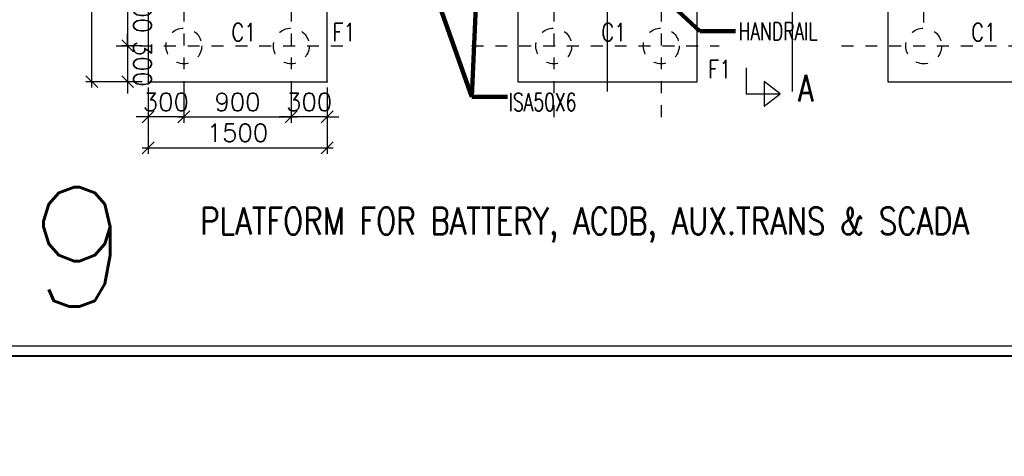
# Model space of a CAD drawing. Header units: inches. Extents: x 727810 to 1461440, y 2714588 to 5435005.
# Tile 28 of 233: x 728277.21 to 728285.46, y 2716067.05 to 2716070.71. Entities that reach past the tile are written whole.
import ezdxf

# ---------------------------------------------------------------- set-up
doc = ezdxf.new("R2010")
doc.units = ezdxf.units.IN
doc.header["$MEASUREMENT"] = 0
doc.linetypes.add('DIVIDEX2', pattern=[2.5, 1, -0.5, 0, -0.5, 0, -0.5])
doc.linetypes.add('HIDDEN', pattern=[0.375, 0.25, -0.125])
doc.layers.add('AM_5', color=3, linetype='Continuous', lineweight=15)
for name, color, linetype in [('DETAILS', 7, 'Continuous'), ('Inverter Room', 7, 'Continuous'), ('Mundra 335', 7, 'Continuous'), ('table number', 51, 'Continuous'), ('TEXT', 147, 'Continuous')]:
    doc.layers.add(name, color=color, linetype=linetype)
doc.styles.add('RANJAN', font='romans.shx', dxfattribs={"width": 0.75})
doc.styles.add('ROMANS', font='ROMANS.shx', dxfattribs={"height": 10})
doc.styles.add('USER2', font='SIMPLEX.SHX')
doc.dimstyles.new('DIM-', dxfattribs={"dimscale": 0, "dimtxt": 0.15, "dimasz": 0.15, "dimexe": 0, "dimexo": 0, "dimgap": 0.15, "dimtad": 1, "dimdec": 0, "dimlfac": 1000, "dimzin": 0, "dimdsep": 46, "dimtxsty": 'ROMANS', "dimblk": 'OBLIQUE', "dimcen": 0, "dimclrd": 6, "dimclre": 6, "dimclrt": 3, "dimadec": 0, "dimazin": 0, "dimtfac": 1, "dimtdec": 0, "dimtmove": 2, "dimatfit": 3, "dimfxl": 1, "dimtolj": 1, "dimtzin": 0, "dimarcsym": 2})
doc.dimstyles.new('ROMANS$0', dxfattribs={"dimscale": 100, "dimtxt": 100, "dimasz": 1, "dimexe": 0.5, "dimexo": 0.5, "dimgap": 0.5, "dimtad": 1, "dimdec": 0, "dimrnd": 5, "dimdsep": 46, "dimtxsty": 'ROMANS', "dimblk": 'OBLIQUE', "dimcen": 1, "dimdle": 0.5, "dimclrd": 6, "dimclre": 6, "dimclrt": 3, "dimadec": 0, "dimazin": 0, "dimtfac": 1, "dimtdec": 0, "dimtix": 1, "dimtmove": 0, "dimatfit": 3, "dimldrblk": 'OBLIQUE', "dimfxl": 1, "dimtolj": 1, "dimtzin": 0, "dimarcsym": 0})

# ---------------------------------------------------------------- blocks, each defined once
blk = doc.blocks.new('_Oblique')
at = {"color": 0, "linetype": 'ByBlock', "lineweight": -2}
blk.add_line((-0.5, -0.5), (0.5, 0.5), dxfattribs=at)
blk = doc.blocks.new('*D76')
at = {"layer": 'Inverter Room', "color": 6, "lineweight": -2, "ltscale": 0.5, "transparency": 16777216}
for p, q in [((2103215.3, -2331215.3), (2103768.5, -2331215.3)), ((2103718.5, -2332765.3), (2103718.5, -2331165.3)), ((2103215.3, -2332715.3), (2103768.5, -2332715.3))]:
    blk.add_line(p, q, dxfattribs=at)
at = {"layer": 'Inverter Room', "color": 0, "ltscale": 0.5, "transparency": 16777216}
for p in [(2103165.3, -2331215.3), (2103718.5, -2331215.3), (2103165.3, -2332715.3)]:
    blk.add_point(p, dxfattribs=at)
at = {"layer": 'Inverter Room', "color": 6, "lineweight": -2, "ltscale": 0.5, "transparency": 16777216, "xscale": 100, "yscale": 100, "zscale": 100}
for p, rotation in [((2103718.5, -2331215.3), 90), ((2103718.5, -2332715.3), 270)]:
    blk.add_blockref('_Oblique', p, dxfattribs=dict(at, rotation=rotation))
at = {"layer": 'Inverter Room', "color": 3, "ltscale": 0.5, "transparency": 16777216, "insert": (2103593.5, -2331965.3), "char_height": 150, "attachment_point": 5, "rotation": 90, "style": 'ROMANS'}
blk.add_mtext('\\A1;1500', dxfattribs=at)
blk = doc.blocks.new('*D77')
at = {"layer": 'DETAILS', "color": 6, "lineweight": -2, "ltscale": 0.5, "transparency": 16777216}
for p, q in [((2101365.3, -2332765.3), (2101365.3, -2333235.6)), ((2103165.3, -2332765.3), (2103165.3, -2333235.6)), ((2103215.3, -2333185.6), (2101315.3, -2333185.6))]:
    blk.add_line(p, q, dxfattribs=at)
at = {"layer": 'Inverter Room', "color": 0, "ltscale": 0.5, "transparency": 16777216}
for p in [(2101365.3, -2332715.3), (2103165.3, -2332715.3), (2101365.3, -2333185.6)]:
    blk.add_point(p, dxfattribs=at)
at = {"layer": 'DETAILS', "color": 6, "lineweight": -2, "ltscale": 0.5, "transparency": 16777216, "xscale": 100, "yscale": 100, "zscale": 100, "rotation": 180}
blk.add_blockref('_Oblique', (2101365.3, -2333185.6), dxfattribs=at)
at = {"layer": 'DETAILS', "color": 6, "lineweight": -2, "ltscale": 0.5, "transparency": 16777216, "xscale": 100, "yscale": 100, "zscale": 100}
blk.add_blockref('_Oblique', (2103165.3, -2333185.6), dxfattribs=at)
at = {"layer": 'DETAILS', "color": 3, "ltscale": 0.5, "transparency": 16777216, "insert": (2102265.3, -2333060.6), "char_height": 150, "attachment_point": 5, "style": 'ROMANS', "bg_fill": 3, "box_fill_scale": 1.25, "bg_fill_color": 256, "bg_fill_true_color": 13158600, "bg_fill_transparency": 0}
blk.add_mtext('\\A1;1800', dxfattribs=at)
blk = doc.blocks.new('*D78')
at = {"layer": 'Inverter Room', "color": 6, "lineweight": -2, "ltscale": 0.5, "transparency": 16777216}
for p, q in [((2102265.3, -2332858.3), (2102265.3, -2332836.1)), ((2102865.3, -2332858.3), (2102865.3, -2332836.1)), ((2102215.3, -2332886.1), (2102915.3, -2332886.1))]:
    blk.add_line(p, q, dxfattribs=at)
at = {"layer": 'Inverter Room', "color": 0, "ltscale": 0.5, "transparency": 16777216}
for p in [(2102265.3, -2332908.3), (2102865.3, -2332886.1), (2102865.3, -2332908.3)]:
    blk.add_point(p, dxfattribs=at)
at = {"layer": 'Inverter Room', "color": 6, "lineweight": -2, "ltscale": 0.5, "transparency": 16777216, "xscale": 100, "yscale": 100, "zscale": 100, "rotation": 180}
blk.add_blockref('_Oblique', (2102265.3, -2332886.1), dxfattribs=at)
at = {"layer": 'Inverter Room', "color": 6, "lineweight": -2, "ltscale": 0.5, "transparency": 16777216, "xscale": 100, "yscale": 100, "zscale": 100}
blk.add_blockref('_Oblique', (2102865.3, -2332886.1), dxfattribs=at)
at = {"layer": 'Inverter Room', "color": 3, "ltscale": 0.5, "transparency": 16777216, "insert": (2102565.3, -2332761.1), "char_height": 150, "attachment_point": 5, "style": 'ROMANS'}
blk.add_mtext('\\A1;600', dxfattribs=at)
blk = doc.blocks.new('*D79')
at = {"layer": 'Inverter Room', "color": 6, "lineweight": -2, "ltscale": 0.5, "transparency": 16777216}
for p, q in [((2103460.5, -2332415.3), (2103460.5, -2332315.3)), ((2103215.3, -2332415.3), (2103510.5, -2332415.3)), ((2103460.5, -2332415.3), (2103460.5, -2332715.3)), ((2103215.3, -2332715.3), (2103510.5, -2332715.3)), ((2103460.5, -2332715.3), (2103460.5, -2332815.3))]:
    blk.add_line(p, q, dxfattribs=at)
at = {"layer": 'Inverter Room', "color": 0, "ltscale": 0.5, "transparency": 16777216}
for p in [(2103165.3, -2332415.3), (2103165.3, -2332715.3), (2103460.5, -2332715.3)]:
    blk.add_point(p, dxfattribs=at)
at = {"layer": 'Inverter Room', "color": 6, "lineweight": -2, "ltscale": 0.5, "transparency": 16777216, "xscale": 100, "yscale": 100, "zscale": 100}
for p, rotation in [((2103460.5, -2332415.3), 270), ((2103460.5, -2332715.3), 90)]:
    blk.add_blockref('_Oblique', p, dxfattribs=dict(at, rotation=rotation))
at = {"layer": 'Inverter Room', "color": 3, "ltscale": 0.5, "transparency": 16777216, "insert": (2103335.5, -2332565.3), "char_height": 150, "attachment_point": 5, "rotation": 90, "style": 'ROMANS'}
blk.add_mtext('\\A1;300', dxfattribs=at)
blk = doc.blocks.new('*D92')
at = {"layer": 'Inverter Room', "color": 6, "lineweight": -2, "ltscale": 0.5, "transparency": 16777216}
for p, q in [((2102865.3, -2332765.3), (2102865.3, -2332936.1)), ((2103165.3, -2332765.3), (2103165.3, -2332936.1)), ((2102865.3, -2332886.1), (2102765.3, -2332886.1)), ((2102865.3, -2332886.1), (2103165.3, -2332886.1)), ((2103165.3, -2332886.1), (2103265.3, -2332886.1))]:
    blk.add_line(p, q, dxfattribs=at)
at = {"layer": 'Inverter Room', "color": 0, "ltscale": 0.5, "transparency": 16777216}
for p in [(2102865.3, -2332715.3), (2103165.3, -2332715.3), (2103165.3, -2332886.1)]:
    blk.add_point(p, dxfattribs=at)
at = {"layer": 'Inverter Room', "color": 6, "lineweight": -2, "ltscale": 0.5, "transparency": 16777216, "xscale": 100, "yscale": 100, "zscale": 100}
blk.add_blockref('_Oblique', (2102865.3, -2332886.1), dxfattribs=at)
at = {"layer": 'Inverter Room', "color": 6, "lineweight": -2, "ltscale": 0.5, "transparency": 16777216, "xscale": 100, "yscale": 100, "zscale": 100, "rotation": 180}
blk.add_blockref('_Oblique', (2103165.3, -2332886.1), dxfattribs=at)
at = {"layer": 'Inverter Room', "color": 3, "ltscale": 0.5, "transparency": 16777216, "insert": (2103015.3, -2332761.1), "char_height": 150, "attachment_point": 5, "style": 'ROMANS'}
blk.add_mtext('\\A1;300', dxfattribs=at)
blk = doc.blocks.new('*D81')
at = {"layer": 'AM_5', "color": 6, "lineweight": -2, "transparency": 16777216}
for p, q in [((2103215.3, -2331515.3), (2103510.5, -2331515.3)), ((2103460.5, -2332465.3), (2103460.5, -2331465.3)), ((2103215.3, -2332415.3), (2103510.5, -2332415.3))]:
    blk.add_line(p, q, dxfattribs=at)
at = {"layer": 'Inverter Room', "color": 0, "transparency": 16777216}
for p in [(2103165.3, -2331515.3), (2103460.5, -2331515.3), (2103165.3, -2332415.3)]:
    blk.add_point(p, dxfattribs=at)
at = {"layer": 'AM_5', "color": 6, "lineweight": -2, "transparency": 16777216, "xscale": 100, "yscale": 100, "zscale": 100}
for p, rotation in [((2103460.5, -2331515.3), 90), ((2103460.5, -2332415.3), 270)]:
    blk.add_blockref('_Oblique', p, dxfattribs=dict(at, rotation=rotation))
at = {"layer": 'AM_5', "color": 3, "transparency": 16777216, "insert": (2103335.5, -2331965.3), "char_height": 150, "attachment_point": 5, "rotation": 90, "style": 'ROMANS', "bg_fill": 3, "box_fill_scale": 1.25, "bg_fill_color": 256, "bg_fill_true_color": 13158600, "bg_fill_transparency": 0}
blk.add_mtext('\\A1;900', dxfattribs=at)
blk = doc.blocks.new('*D82')
at = {"layer": 'Inverter Room', "color": 6, "lineweight": -2, "ltscale": 0.5, "transparency": 16777216}
for p, q in [((2103460.5, -2331215.3), (2103460.5, -2331115.3)), ((2103215.3, -2331215.3), (2103510.5, -2331215.3)), ((2103460.5, -2331215.3), (2103460.5, -2331515.3)), ((2103215.3, -2331515.3), (2103510.5, -2331515.3)), ((2103460.5, -2331515.3), (2103460.5, -2331615.3))]:
    blk.add_line(p, q, dxfattribs=at)
at = {"layer": 'Inverter Room', "color": 0, "ltscale": 0.5, "transparency": 16777216}
for p in [(2103165.3, -2331215.3), (2103165.3, -2331515.3), (2103460.5, -2331515.3)]:
    blk.add_point(p, dxfattribs=at)
at = {"layer": 'Inverter Room', "color": 6, "lineweight": -2, "ltscale": 0.5, "transparency": 16777216, "xscale": 100, "yscale": 100, "zscale": 100}
for p, rotation in [((2103460.5, -2331215.3), 270), ((2103460.5, -2331515.3), 90)]:
    blk.add_blockref('_Oblique', p, dxfattribs=dict(at, rotation=rotation))
at = {"layer": 'Inverter Room', "color": 3, "ltscale": 0.5, "transparency": 16777216, "insert": (2103335.5, -2331365.3), "char_height": 150, "attachment_point": 5, "rotation": 90, "style": 'ROMANS'}
blk.add_mtext('\\A1;300', dxfattribs=at)
blk = doc.blocks.new('bhcbhb')
at = {"layer": 'DETAILS', "linetype": 'DIVIDEX2', "ltscale": 0.5}
for p, q in [((2102865.3, -2326904.8), (2102865.3, -2324828.8)), ((2102669.2, -2326215.3), (2100567.2, -2326215.3)), ((2102865.3, -2330004.8), (2102865.3, -2327928.8)), ((2101361.4, -2328415.3), (2103463.4, -2328415.3)), ((2101361.4, -2329315.3), (2103463.4, -2329315.3)), ((2101361.4, -2331515.3), (2103547.7, -2331515.3)), ((2101361.4, -2332415.3), (2103547.7, -2332415.3))]:
    blk.add_line(p, q, dxfattribs=at)
at = {"layer": 'Inverter Room', "ltscale": 2}
for p, q in [((2103247.8, -2327315.3), (2096632.7, -2327315.3)), ((2103247.8, -2328865.3), (2099265.3, -2328865.3))]:
    blk.add_line(p, q, dxfattribs=at)
at = {"layer": 'Inverter Room', "color": 4, "ltscale": 0.5}
for points in [[(2101365.3, -2325015.3), (2101365.3, -2326515.3), (2103165.3, -2326515.3), (2103165.3, -2325015.3)], [(2101365.3, -2328115.3), (2101365.3, -2329615.3), (2103165.3, -2329615.3), (2103165.3, -2328115.3)]]:
    blk.add_lwpolyline(points, close=True, dxfattribs=at)
at = {"layer": 'Inverter Room', "color": 4, "linetype": 'Continuous'}
blk.add_lwpolyline([(2103048.3, -2327703.1), (2103268.3, -2327703.1), (2103268.3, -2327417.8), (2103162.7, -2327551.6), (2103370.5, -2327551.6), (2103268.3, -2327417.8)], dxfattribs=at)
at = {"layer": 'Inverter Room', "color": 8, "linetype": 'HIDDEN', "ltscale": 2}
for centre in [(2102865.3, -2326215.3), (2102865.3, -2328415.3), (2102865.3, -2329315.3), (2102865.3, -2331515.3), (2102865.3, -2332415.3)]:
    blk.add_circle(centre, 150, dxfattribs=at)
at = {"layer": 'Inverter Room', "color": 3, "linetype": 'Continuous', "style": 'ROMANS', "width": 0.8}
for s, p in [('C1', (2102825.7, -2325817.8)), ('F1', (2103135.5, -2328021.6)), ('C1', (2102825.7, -2328917.8)), ('F1', (2102825.7, -2331170.8)), ('C1', (2102825.7, -2332017.8))]:
    blk.add_text(s, height=150, rotation=90, dxfattribs=at).set_placement(p)
at = {"layer": 'Inverter Room', "color": 3, "style": 'ROMANS', "width": 0.7}
for s, p in [('HANDRAIL', (2102818.3, -2327766.3)), ('ISA50X6', (2103411.2, -2329692.8))]:
    blk.add_text(s, height=150, rotation=90, dxfattribs=at).set_placement(p)
at = {"layer": 'Inverter Room', "color": 2, "linetype": 'Continuous', "ltscale": 0.6, "style": 'RANJAN', "width": 0.75}
blk.add_text('A', height=225, rotation=90, dxfattribs=at).set_placement((2103332.3, -2327269.6))
at = {"layer": 'Inverter Room', "ltscale": 0.5}
dim = blk.add_linear_dim(base=(2103718.5, -2331215.3), p1=(2103165.3, -2332715.3), p2=(2103165.3, -2331215.3), angle=90, dimstyle='ROMANS$0', override={"dimtxt": 150, "dimfxl": 0.75, "dimarcsym": 1}, dxfattribs=at)
dim.commit()
dim.dimension.update_dxf_attribs({"geometry": '*D76', "text_midpoint": (2103593.5, -2331965.3)})
at = {"layer": 'Inverter Room'}
for points in [[(2102346.4, -2328518.2), (2102741.7, -2328091), (2102741.7, -2327793)], [(2102349.6, -2330336.9), (2103291.6, -2330001.8), (2103291.6, -2329703.9)], [(2102175.8, -2329954.2), (2103291.6, -2330001.8)]]:
    blk.add_leader(points, dimstyle='DIM-', override={"dimscale": 50, "dimtxt": 2.5, "dimasz": 2.3, "dimexe": 1, "dimexo": 1, "dimgap": 0.5, "dimtad": 0, "dimdle": 1, "dimlwd": 65535, "dimlwe": 65535}, dxfattribs=at)
at = {"layer": 'DETAILS', "ltscale": 0.5}
dim = blk.add_linear_dim(base=(2101365.3, -2333185.6), p1=(2103165.3, -2332715.3), p2=(2101365.3, -2332715.3), angle=180, dimstyle='ROMANS$0', override={"dimtxt": 150, "dimtfill": 1, "dimarcsym": 1}, dxfattribs=at)
dim.commit()
dim.dimension.update_dxf_attribs({"geometry": '*D77', "text_midpoint": (2102265.3, -2333060.6)})
at = {"layer": 'DETAILS', "linetype": 'DIVIDEX2', "ltscale": 0.5}
blk.add_line((2102865.3, -2332983.2), (2102865.3, -2331028.8), dxfattribs=at)
at = {"layer": 'Inverter Room', "color": 4, "ltscale": 0.5}
blk.add_lwpolyline([(2101365.3, -2331215.3), (2101365.3, -2332715.3), (2103165.3, -2332715.3), (2103165.3, -2331215.3)], close=True, dxfattribs=at)
at = {"layer": 'Inverter Room', "ltscale": 0.5}
for base, p1, p2, angle, picture, middle in [((2103460.5, -2332715.3), (2103165.3, -2332415.3), (2103165.3, -2332715.3), 90, '*D79', (2103335.5, -2332565.3)), ((2102865.3, -2332886.1), (2102265.3, -2332908.3), (2102865.3, -2332908.3), 180, '*D78', (2102565.3, -2332761.1)), ((2103165.3, -2332886.1), (2102865.3, -2332715.3), (2103165.3, -2332715.3), 180, '*D92', (2103015.3, -2332761.1))]:
    dim = blk.add_linear_dim(base=base, p1=p1, p2=p2, angle=angle, dimstyle='ROMANS$0', override={"dimtxt": 150, "dimfxl": 0.75, "dimarcsym": 1}, dxfattribs=at)
    dim.commit()
    dim.dimension.update_dxf_attribs({"geometry": picture, "text_midpoint": middle})
at = {"layer": 'AM_5'}
dim = blk.add_linear_dim(base=(2103460.5, -2331515.3), p1=(2103165.3, -2332415.3), p2=(2103165.3, -2331515.3), angle=90, dimstyle='ROMANS$0', override={"dimtxt": 150, "dimpost": '', "dimtfill": 1, "dimarcsym": 1}, dxfattribs=at)
dim.commit()
dim.dimension.update_dxf_attribs({"geometry": '*D81', "text_midpoint": (2103335.5, -2331965.3)})
at = {"layer": 'Inverter Room', "ltscale": 0.5}
dim = blk.add_linear_dim(base=(2103460.5, -2331515.3), p1=(2103165.3, -2331215.3), p2=(2103165.3, -2331515.3), angle=90, dimstyle='ROMANS$0', override={"dimtxt": 150, "dimfxl": 0.75, "dimarcsym": 1}, dxfattribs=at)
dim.commit()
dim.dimension.update_dxf_attribs({"geometry": '*D82', "text_midpoint": (2103335.5, -2331365.3)})
blk = doc.blocks.new('A$C56E2447D')
at = {"layer": 'TEXT', "xscale": 0.000999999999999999, "yscale": 0.000999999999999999, "zscale": 0.000999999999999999, "rotation": 270}
blk.add_blockref('bhcbhb', (2292.3448, 2076.1356, 0.148), dxfattribs=at)
at = {"layer": 'table number', "color": 3, "lineweight": 40, "insert": (-41.3743, -27.9134), "char_height": 1, "attachment_point": 1, "style": 'USER2'}
blk.add_mtext_dynamic_manual_height_columns('9', width=9.863952, gutter_width=20.3696, heights=[0], dxfattribs=at)
blk.add_mtext_dynamic_manual_height_columns('9', width=9.863952, gutter_width=20.3696, heights=[0], dxfattribs=at)
blk.add_mtext_dynamic_manual_height_columns('9', width=9.863952, gutter_width=20.3696, heights=[0], dxfattribs=at)
at = {"layer": 'TEXT', "color": 2, "linetype": 'Continuous', "style": 'ROMANS', "width": 0.8}
blk.add_text('PLATFORM FOR BATTERY, ACDB, AUX.TRANS & SCADA', height=0.225, dxfattribs=at).set_placement((-39.9333, -28.3092, 0.148))
at = {"color": 3, "lineweight": 40}
blk.add_lwpolyline([(-46.3325, -2.3321), (-6.6868, -2.3321), (-6.6868, -29.3288), (-46.3325, -29.3288)], close=True, dxfattribs=at)

msp = doc.modelspace()

# ---------------------------------------------------------------- linework, layer by layer
at = {"layer": 'Mundra 335', "color": 2}
msp.add_lwpolyline([(728262.17018, 2716067.97565), (728292.39018, 2716067.97565), (728292.39018, 2716064.11565), (728262.17018, 2716064.11565), (728262.17018, 2716067.97565)], dxfattribs=at)

# ---------------------------------------------------------------- next in the draw order: block references
msp.add_blockref('A$C56E2447D', (728318.65452, 2716097.2204))

doc.saveas('drawing.dxf')
